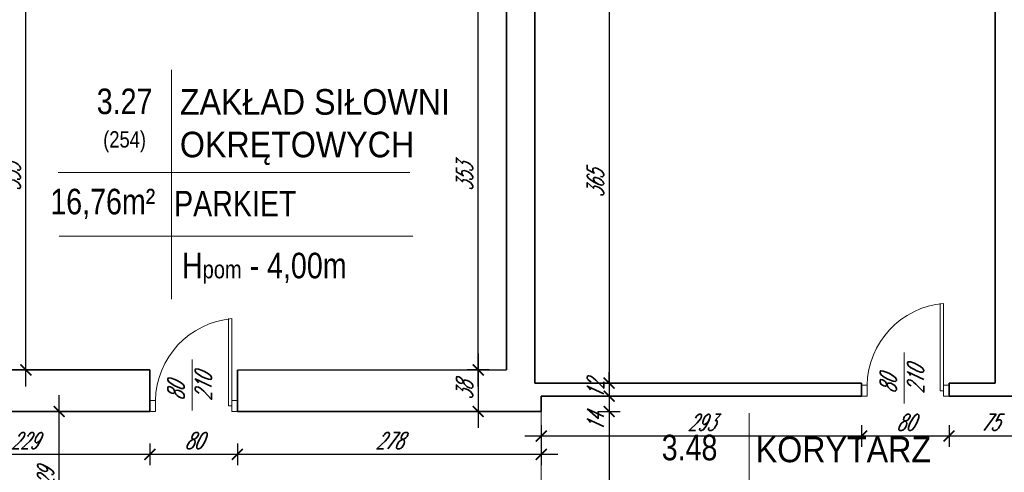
# Model space of a CAD drawing. Header units: millimetres. Extents: x 402 to 79005, y -7782 to 89952.
# Tile 53 of 256: x 23664 to 24565, y 17181 to 17595. Entities that reach past the tile are written whole.
import ezdxf

# ---------------------------------------------------------------- set-up
doc = ezdxf.new("R2010")
doc.units = ezdxf.units.MM
doc.header["$LTSCALE"] = 10
doc.linetypes.add('DASHED', pattern=[19.05, 12.7, -6.35])
doc.layers.get('0').update_dxf_attribs({"lineweight": 0})
doc.layers.get('Defpoints').update_dxf_attribs({"color": 253})
for name, color, linetype, lineweight in [('01 parter - ściany', 253, 'Continuous', 35), ('03_drzwi', 253, 'Continuous', 15), ('04-2_nad', 253, 'DASHED', 5), ('05-01_wymiary', 253, 'Continuous', 5), ('05-03_opis', 253, 'Continuous', 5)]:
    doc.layers.add(name, color=color, linetype=linetype, lineweight=lineweight)
doc.styles.add('ariel', font='ARIAL.TTF', dxfattribs={"width": 0.8})
doc.styles.add('ariel_wym', font='simplex.shx', dxfattribs={"width": 0.65, "oblique": 25})
doc.dimstyles.new('ariel 50 wnętrze', dxfattribs={"dimtxt": 15, "dimasz": 10, "dimexe": 10, "dimexo": 0, "dimgap": 5, "dimtad": 1, "dimdec": 1, "dimrnd": 0.5, "dimtxsty": 'ariel_wym', "dimblk": 'ARCHTICK', "dimcen": 2.5, "dimdle": 15, "dimazin": 0, "dimtfac": 1, "dimtdec": 1, "dimtix": 1, "dimtmove": 0, "dimatfit": 3, "dimldrblk": 'DOT', "dimfxl": 0, "dimarcsym": 0})

# ---------------------------------------------------------------- blocks, each defined once
blk = doc.blocks.new('_ArchTick')
at = {"color": 0, "linetype": 'ByBlock', "const_width": 0.15}
blk.add_lwpolyline([(-0.5, -0.5), (0.5, 0.5)], dxfattribs=at)
blk = doc.blocks.new('*D2921')
at = {"layer": '05-01_wymiary', "color": 0, "lineweight": -2}
for p, q in [((23700.23, 17092.4), (23700.23, 17251.4)), ((23700.23, 17236.4), (23690.23, 17236.4)), ((23700.23, 17107.4), (23690.23, 17107.4))]:
    blk.add_line(p, q, dxfattribs=at)
at = {"layer": 'Defpoints', "color": 0, "lineweight": 0}
for p in [(23700.23, 17236.4), (23700.23, 17236.4), (23700.23, 17107.4)]:
    blk.add_point(p, dxfattribs=at)
at = {"layer": '05-01_wymiary', "color": 0, "lineweight": -2, "xscale": 10, "yscale": 10, "zscale": 10}
for p, rotation in [((23700.23, 17236.4), 90), ((23700.23, 17107.4), 270)]:
    blk.add_blockref('_ArchTick', p, dxfattribs=dict(at, rotation=rotation))
at = {"layer": '05-01_wymiary', "color": 0, "insert": (23687.73, 17171.9), "char_height": 15, "attachment_point": 5, "rotation": 90, "style": 'ariel_wym'}
blk.add_mtext('129', dxfattribs=at)
blk = doc.blocks.new('_Dot')
at = {"color": 0, "linetype": 'ByBlock', "lineweight": -2}
blk.add_line((-0.5, 0), (-1, 0), dxfattribs=at)
at = {"color": 0, "linetype": 'ByBlock', "const_width": 0.5}
blk.add_lwpolyline([(-0.25, 0, 1), (0.25, 0, 1)], format="xyb", close=True, dxfattribs=at)
blk = doc.blocks.new('*D2928')
at = {"layer": '05-01_wymiary', "color": 0, "lineweight": -2}
for p, q in [((24514.17, 17223.86), (24514.17, 17203.86)), ((24589.17, 17223.86), (24589.17, 17203.86)), ((24604.17, 17213.86), (24499.17, 17213.86))]:
    blk.add_line(p, q, dxfattribs=at)
at = {"layer": 'Defpoints', "color": 0, "lineweight": 0}
for p in [(24514.17, 17250.4), (24589.17, 17250.4), (24514.17, 17213.86)]:
    blk.add_point(p, dxfattribs=at)
at = {"layer": '05-01_wymiary', "color": 0, "lineweight": -2, "xscale": 10, "yscale": 10, "zscale": 10, "rotation": 180}
blk.add_blockref('_ArchTick', (24514.17, 17213.86), dxfattribs=at)
at = {"layer": '05-01_wymiary', "color": 0, "lineweight": -2, "xscale": 10, "yscale": 10, "zscale": 10}
blk.add_blockref('_ArchTick', (24589.17, 17213.86), dxfattribs=at)
at = {"layer": '05-01_wymiary', "color": 0, "insert": (24551.67, 17226.36), "char_height": 15, "attachment_point": 5, "style": 'ariel_wym'}
blk.add_mtext('75', dxfattribs=at)
blk = doc.blocks.new('*D2929')
at = {"layer": '05-01_wymiary', "color": 0, "lineweight": -2}
for p, q in [((24434.17, 17223.86), (24434.17, 17203.86)), ((24514.17, 17223.86), (24514.17, 17203.86)), ((24529.17, 17213.86), (24419.17, 17213.86))]:
    blk.add_line(p, q, dxfattribs=at)
at = {"layer": 'Defpoints', "color": 0, "lineweight": 0}
for p in [(24434.17, 17250.4), (24514.17, 17250.4), (24434.17, 17213.86)]:
    blk.add_point(p, dxfattribs=at)
at = {"layer": '05-01_wymiary', "color": 0, "lineweight": -2, "xscale": 10, "yscale": 10, "zscale": 10, "rotation": 180}
blk.add_blockref('_ArchTick', (24434.17, 17213.86), dxfattribs=at)
at = {"layer": '05-01_wymiary', "color": 0, "lineweight": -2, "xscale": 10, "yscale": 10, "zscale": 10}
blk.add_blockref('_ArchTick', (24514.17, 17213.86), dxfattribs=at)
at = {"layer": '05-01_wymiary', "color": 0, "insert": (24474.17, 17226.36), "char_height": 15, "attachment_point": 5, "style": 'ariel_wym'}
blk.add_mtext('80', dxfattribs=at)
blk = doc.blocks.new('*D2930')
at = {"layer": '05-01_wymiary', "color": 0, "lineweight": -2}
for p, q in [((24141.17, 17223.86), (24141.17, 17203.86)), ((24434.17, 17223.86), (24434.17, 17203.86)), ((24449.17, 17213.86), (24126.17, 17213.86))]:
    blk.add_line(p, q, dxfattribs=at)
at = {"layer": 'Defpoints', "color": 0, "lineweight": 0}
for p in [(24434.17, 17250.4), (24141.17, 17236.4), (24141.17, 17213.86)]:
    blk.add_point(p, dxfattribs=at)
at = {"layer": '05-01_wymiary', "color": 0, "lineweight": -2, "xscale": 10, "yscale": 10, "zscale": 10, "rotation": 180}
blk.add_blockref('_ArchTick', (24141.17, 17213.86), dxfattribs=at)
at = {"layer": '05-01_wymiary', "color": 0, "lineweight": -2, "xscale": 10, "yscale": 10, "zscale": 10}
blk.add_blockref('_ArchTick', (24434.17, 17213.86), dxfattribs=at)
at = {"layer": '05-01_wymiary', "color": 0, "insert": (24287.67, 17226.36), "char_height": 15, "attachment_point": 5, "style": 'ariel_wym'}
blk.add_mtext('293', dxfattribs=at)
blk = doc.blocks.new('*D2932')
at = {"layer": '05-01_wymiary', "color": 0, "lineweight": -2}
for p, q in [((24203.26, 17642.4), (24203.26, 17247.4)), ((24193.26, 17627.4), (24213.26, 17627.4)), ((24193.26, 17262.4), (24213.26, 17262.4))]:
    blk.add_line(p, q, dxfattribs=at)
at = {"layer": 'Defpoints', "color": 0, "lineweight": 0}
for p in [(24160.23, 17627.4), (24135.23, 17262.4), (24203.26, 17262.4)]:
    blk.add_point(p, dxfattribs=at)
at = {"layer": '05-01_wymiary', "color": 0, "lineweight": -2, "xscale": 10, "yscale": 10, "zscale": 10}
for p, rotation in [((24203.26, 17627.4), 90), ((24203.26, 17262.4), 270)]:
    blk.add_blockref('_ArchTick', p, dxfattribs=dict(at, rotation=rotation))
at = {"layer": '05-01_wymiary', "color": 0, "insert": (24190.76, 17444.9), "char_height": 15, "attachment_point": 5, "rotation": 90, "style": 'ariel_wym'}
blk.add_mtext('365', dxfattribs=at)
blk = doc.blocks.new('*D2933')
at = {"layer": '05-01_wymiary', "color": 0, "lineweight": -2}
for p, q in [((24203.26, 17262.4), (24203.26, 17272.4)), ((24193.26, 17262.4), (24213.26, 17262.4)), ((24203.26, 17262.4), (24203.26, 17250.4)), ((24193.26, 17250.4), (24213.26, 17250.4)), ((24203.26, 17250.4), (24203.26, 17240.4))]:
    blk.add_line(p, q, dxfattribs=at)
at = {"layer": 'Defpoints', "color": 0, "lineweight": 0}
for p in [(24135.23, 17262.4), (24141.17, 17250.4), (24203.26, 17250.4)]:
    blk.add_point(p, dxfattribs=at)
at = {"layer": '05-01_wymiary', "color": 0, "lineweight": -2, "xscale": 10, "yscale": 10, "zscale": 10}
for p, rotation in [((24203.26, 17262.4), 270), ((24203.26, 17250.4), 90)]:
    blk.add_blockref('_ArchTick', p, dxfattribs=dict(at, rotation=rotation))
at = {"layer": '05-01_wymiary', "color": 0, "insert": (24190.76, 17256.4), "char_height": 15, "attachment_point": 5, "rotation": 90, "style": 'ariel_wym'}
blk.add_mtext('12', dxfattribs=at)
blk = doc.blocks.new('*D2934')
at = {"layer": '05-01_wymiary', "color": 0, "lineweight": -2}
for p, q in [((24203.26, 17265.4), (24203.26, 17221.4)), ((24193.26, 17250.4), (24213.26, 17250.4)), ((24193.26, 17236.4), (24213.26, 17236.4))]:
    blk.add_line(p, q, dxfattribs=at)
at = {"layer": 'Defpoints', "color": 0, "lineweight": 0}
for p in [(24141.17, 17250.4), (24141.17, 17236.4), (24203.26, 17236.4)]:
    blk.add_point(p, dxfattribs=at)
at = {"layer": '05-01_wymiary', "color": 0, "lineweight": -2, "xscale": 10, "yscale": 10, "zscale": 10}
for p, rotation in [((24203.26, 17250.4), 90), ((24203.26, 17236.4), 270)]:
    blk.add_blockref('_ArchTick', p, dxfattribs=dict(at, rotation=rotation))
at = {"layer": '05-01_wymiary', "color": 0, "insert": (24190.76, 17226.4), "char_height": 15, "attachment_point": 5, "rotation": 90, "style": 'ariel_wym'}
blk.add_mtext('14', dxfattribs=at)
blk = doc.blocks.new('*D2935')
at = {"layer": '05-01_wymiary', "color": 0, "lineweight": -2}
for p, q in [((24203.26, 17251.4), (24203.26, 17026.4)), ((24193.26, 17236.4), (24213.26, 17236.4)), ((24198.88, 17041.4), (24213.26, 17041.4))]:
    blk.add_line(p, q, dxfattribs=at)
at = {"layer": 'Defpoints', "color": 0, "lineweight": 0}
for p in [(24141.17, 17236.4), (24198.88, 17041.4), (24203.26, 17041.4)]:
    blk.add_point(p, dxfattribs=at)
at = {"layer": '05-01_wymiary', "color": 0, "lineweight": -2, "xscale": 10, "yscale": 10, "zscale": 10}
for p, rotation in [((24203.26, 17236.4), 90), ((24203.26, 17041.4), 270)]:
    blk.add_blockref('_ArchTick', p, dxfattribs=dict(at, rotation=rotation))
at = {"layer": '05-01_wymiary', "color": 0, "insert": (24190.76, 17138.9), "char_height": 15, "attachment_point": 5, "rotation": 90, "style": 'ariel_wym'}
blk.add_mtext('195', dxfattribs=at)
blk = doc.blocks.new('*D2936')
at = {"layer": '05-01_wymiary', "color": 0, "lineweight": -2}
for p, q in [((23863.17, 17207.09), (23863.17, 17187.09)), ((24141.17, 17207.09), (24141.17, 17187.09)), ((24156.17, 17197.09), (23848.17, 17197.09))]:
    blk.add_line(p, q, dxfattribs=at)
at = {"layer": 'Defpoints', "color": 0, "lineweight": 0}
for p in [(23863.17, 17236.14), (24141.17, 17236.4), (23863.17, 17197.09)]:
    blk.add_point(p, dxfattribs=at)
at = {"layer": '05-01_wymiary', "color": 0, "lineweight": -2, "xscale": 10, "yscale": 10, "zscale": 10, "rotation": 180}
blk.add_blockref('_ArchTick', (23863.17, 17197.09), dxfattribs=at)
at = {"layer": '05-01_wymiary', "color": 0, "lineweight": -2, "xscale": 10, "yscale": 10, "zscale": 10}
blk.add_blockref('_ArchTick', (24141.17, 17197.09), dxfattribs=at)
at = {"layer": '05-01_wymiary', "color": 0, "insert": (24002.17, 17209.59), "char_height": 15, "attachment_point": 5, "style": 'ariel_wym'}
blk.add_mtext('278', dxfattribs=at)
blk = doc.blocks.new('*D2937')
at = {"layer": '05-01_wymiary', "color": 0, "lineweight": -2}
for p, q in [((23783.17, 17207.09), (23783.17, 17187.09)), ((23863.17, 17207.09), (23863.17, 17187.09)), ((23878.17, 17197.09), (23768.17, 17197.09))]:
    blk.add_line(p, q, dxfattribs=at)
at = {"layer": 'Defpoints', "color": 0, "lineweight": 0}
for p in [(23783.17, 17236.4), (23863.17, 17236.14), (23783.17, 17197.09)]:
    blk.add_point(p, dxfattribs=at)
at = {"layer": '05-01_wymiary', "color": 0, "lineweight": -2, "xscale": 10, "yscale": 10, "zscale": 10, "rotation": 180}
blk.add_blockref('_ArchTick', (23783.17, 17197.09), dxfattribs=at)
at = {"layer": '05-01_wymiary', "color": 0, "lineweight": -2, "xscale": 10, "yscale": 10, "zscale": 10}
blk.add_blockref('_ArchTick', (23863.17, 17197.09), dxfattribs=at)
at = {"layer": '05-01_wymiary', "color": 0, "insert": (23823.17, 17209.59), "char_height": 15, "attachment_point": 5, "style": 'ariel_wym'}
blk.add_mtext('80', dxfattribs=at)
blk = doc.blocks.new('*D2938')
at = {"layer": '05-01_wymiary', "color": 0, "lineweight": -2}
for p, q in [((23554.17, 17207.09), (23554.17, 17187.09)), ((23783.17, 17207.09), (23783.17, 17187.09)), ((23798.17, 17197.09), (23539.17, 17197.09))]:
    blk.add_line(p, q, dxfattribs=at)
at = {"layer": 'Defpoints', "color": 0, "lineweight": 0}
for p in [(23554.17, 17236.4), (23783.17, 17236.4), (23554.17, 17197.09)]:
    blk.add_point(p, dxfattribs=at)
at = {"layer": '05-01_wymiary', "color": 0, "lineweight": -2, "xscale": 10, "yscale": 10, "zscale": 10, "rotation": 180}
blk.add_blockref('_ArchTick', (23554.17, 17197.09), dxfattribs=at)
at = {"layer": '05-01_wymiary', "color": 0, "lineweight": -2, "xscale": 10, "yscale": 10, "zscale": 10}
blk.add_blockref('_ArchTick', (23783.17, 17197.09), dxfattribs=at)
at = {"layer": '05-01_wymiary', "color": 0, "insert": (23668.67, 17209.59), "char_height": 15, "attachment_point": 5, "style": 'ariel_wym'}
blk.add_mtext('229', dxfattribs=at)
blk = doc.blocks.new('*D2943')
at = {"layer": '05-01_wymiary', "color": 0, "lineweight": -2}
for p, q in [((23669.68, 17259.4), (23669.68, 17642.4)), ((23659.68, 17627.4), (23679.68, 17627.4)), ((23659.68, 17274.4), (23679.68, 17274.4))]:
    blk.add_line(p, q, dxfattribs=at)
at = {"layer": 'Defpoints', "color": 0, "lineweight": 0}
for p in [(23640.23, 17627.4), (23669.68, 17627.4), (23640.23, 17274.4)]:
    blk.add_point(p, dxfattribs=at)
at = {"layer": '05-01_wymiary', "color": 0, "lineweight": -2, "xscale": 10, "yscale": 10, "zscale": 10}
for p, rotation in [((23669.68, 17627.4), 90), ((23669.68, 17274.4), 270)]:
    blk.add_blockref('_ArchTick', p, dxfattribs=dict(at, rotation=rotation))
at = {"layer": '05-01_wymiary', "color": 0, "insert": (23657.18, 17450.9), "char_height": 15, "attachment_point": 5, "rotation": 90, "style": 'ariel_wym'}
blk.add_mtext('353', dxfattribs=at)
blk = doc.blocks.new('*D2944')
at = {"layer": '05-01_wymiary', "color": 0, "lineweight": -2}
for p, q in [((24083.47, 17259.4), (24083.47, 17642.4)), ((24093.47, 17627.4), (24073.47, 17627.4)), ((24093.47, 17274.4), (24073.47, 17274.4))]:
    blk.add_line(p, q, dxfattribs=at)
at = {"layer": 'Defpoints', "color": 0, "lineweight": 0}
for p in [(24083.47, 17627.4), (24109.23, 17627.4), (24109.23, 17274.4)]:
    blk.add_point(p, dxfattribs=at)
at = {"layer": '05-01_wymiary', "color": 0, "lineweight": -2, "xscale": 10, "yscale": 10, "zscale": 10}
for p, rotation in [((24083.47, 17627.4), 90), ((24083.47, 17274.4), 270)]:
    blk.add_blockref('_ArchTick', p, dxfattribs=dict(at, rotation=rotation))
at = {"layer": '05-01_wymiary', "color": 0, "insert": (24070.97, 17450.9), "char_height": 15, "attachment_point": 5, "rotation": 90, "style": 'ariel_wym'}
blk.add_mtext('353', dxfattribs=at)
blk = doc.blocks.new('*D2947')
at = {"layer": '05-01_wymiary', "color": 0, "lineweight": -2}
for p, q in [((24083.47, 17289.4), (24083.47, 17221.4)), ((24093.47, 17274.4), (24073.47, 17274.4)), ((24093.47, 17236.4), (24073.47, 17236.4))]:
    blk.add_line(p, q, dxfattribs=at)
at = {"layer": 'Defpoints', "color": 0, "lineweight": 0}
for p in [(24109.23, 17274.4), (24083.47, 17236.4), (24141.17, 17236.4)]:
    blk.add_point(p, dxfattribs=at)
at = {"layer": '05-01_wymiary', "color": 0, "lineweight": -2, "xscale": 10, "yscale": 10, "zscale": 10}
for p, rotation in [((24083.47, 17274.4), 90), ((24083.47, 17236.4), 270)]:
    blk.add_blockref('_ArchTick', p, dxfattribs=dict(at, rotation=rotation))
at = {"layer": '05-01_wymiary', "color": 0, "insert": (24070.97, 17255.4), "char_height": 15, "attachment_point": 5, "rotation": 90, "style": 'ariel_wym'}
blk.add_mtext('38', dxfattribs=at)

msp = doc.modelspace()

# ---------------------------------------------------------------- linework, layer by layer
at = {"layer": '01 parter - ściany'}
for p, q in [((24556.226, 17773.403), (24556.226, 17262.403)), ((24109.226, 17627.403), (24109.226, 17274.403)), ((24135.226, 17627.403), (24135.226, 17262.403)), ((23783.166, 17274.403), (23640.226, 17274.403)), ((23783.166, 17236.403), (23783.166, 17274.403)), ((24109.226, 17274.403), (23863.166, 17274.136)), ((23863.166, 17236.136), (23863.166, 17274.136)), ((24135.226, 17262.403), (24434.166, 17262.403)), ((24434.166, 17250.403), (24434.166, 17262.403)), ((24514.166, 17262.403), (24556.226, 17262.403)), ((24514.166, 17250.403), (24514.166, 17262.403)), ((24141.166, 17250.403), (24434.166, 17250.403)), ((24141.166, 17250.403), (24141.166, 17236.403)), ((24514.166, 17250.403), (24589.166, 17250.403)), ((23783.166, 17236.403), (23554.166, 17236.403)), ((24141.166, 17236.403), (23863.166, 17236.403))]:
    msp.add_line(p, q, dxfattribs=at)
at = {"layer": '03_drzwi'}
for p, q in [((24506.166, 17255.403), (24506.196, 17335.403)), ((24509.166, 17255.403), (24509.166, 17335.403)), ((24509.166, 17255.403), (24509.166, 17335.403)), ((23855.166, 17241.403), (23855.196, 17321.403)), ((23858.166, 17241.403), (23858.166, 17321.403)), ((23858.166, 17241.403), (23858.166, 17321.403)), ((23821.738, 17237.274), (23821.738, 17283.921)), ((24473.141, 17243.812), (24473.141, 17290.459)), ((24439.166, 17260.403), (24434.166, 17260.403)), ((24439.166, 17250.403), (24439.166, 17260.403)), ((24514.166, 17260.403), (24509.166, 17260.403)), ((24509.166, 17260.403), (24509.166, 17250.403)), ((24434.166, 17250.403), (24439.166, 17250.403)), ((24509.166, 17255.403), (24506.166, 17255.403)), ((24509.166, 17250.403), (24514.166, 17250.403)), ((23788.166, 17246.403), (23783.166, 17246.403)), ((23788.166, 17236.403), (23788.166, 17246.403)), ((23858.166, 17241.403), (23855.166, 17241.403)), ((23863.166, 17246.403), (23858.166, 17246.403)), ((23858.166, 17246.403), (23858.166, 17236.403)), ((23783.166, 17236.403), (23788.166, 17236.403)), ((23858.166, 17236.403), (23863.166, 17236.403))]:
    msp.add_line(p, q, dxfattribs=at)
for centre in [(24515.905, 17258.947), (23864.905, 17244.947)]:
    msp.add_arc(centre, 76.753, 95.037027, 178.912841, dxfattribs=at)
at = {"layer": '04-2_nad'}
msp.add_line((24141.166, 17236.403), (24141.166, 17038.403), dxfattribs=at)
at = {"layer": '05-03_opis'}
for p, q in [((23802.982, 17549.361), (23802.982, 17339.195)), ((23699.235, 17455.405), (24020.913, 17455.405)), ((23700.014, 17397.048), (24023.792, 17397.048)), ((24331.272, 17234.855), (24331.272, 17063.705))]:
    msp.add_line(p, q, dxfattribs=at)

# ---------------------------------------------------------------- texts
at = {"layer": '03_drzwi', "char_height": 15, "width": 160.59049, "attachment_point": 7, "rotation": 90, "style": 'ariel_wym'}
for insert in [(24491.016, 17252.748), (23839.613, 17246.21)]:
    msp.add_mtext('80\\P210', dxfattribs=dict(at, insert=insert))
at = {"layer": '05-03_opis', "char_height": 23.4234, "style": 'ariel'}
for s, insert, width, attachment_point in [('{\\fArial|b0|i0|c238|p34;3.27\\P\\H0.6404x;(254)}', (23760.02, 17502.909), 108.9126, 5), ('\\W0.9;{\\fArial|b0|i0|c238|p34;ZAKŁAD SIŁOWNI\\POKRĘTOWYCH}', (23810.586, 17496.895), 356.6375, 4), ('{\\fArial|b0|i0|c238|p34;16,76m²}', (23740.086, 17426.502), 108.9126, 5), ('{\\fArial|b0|i0|c238|p34;PARKIET}', (23805.252, 17426.777), 322.789, 4), ('{\\fArial|b0|i0|c238|p34; H\\H0.7x;pom\\H1.429x; - 4,00m}', (23805.252, 17367.594), 322.789, 4), ('{\\fArial|b0|i0|c238|p34;3.48}', (24276.816, 17203.192), 108.9126, 5), ('\\W0.9;{\\fArial|b0|i0|c238|p34;KORYTARZ}', (24337.376, 17201.45), 356.6375, 4)]:
    msp.add_mtext(s, dxfattribs=dict(at, insert=insert, width=width, attachment_point=attachment_point))
at = {"layer": '05-03_opis', "char_height": 15, "width": 322.789, "attachment_point": 4, "rotation": 90, "style": 'ariel'}
for s, insert in [(' H{\\H0.7x;pom\\H1.429x; - 3,86m}', (24127.532, 17071.349)), ('{\\fArial|b0|i0|c238|p34; H\\H0.7x;pom\\H1.429x; - 2,70m}', (24152.434, 17071.349))]:
    msp.add_mtext(s, dxfattribs=dict(at, insert=insert))

# ---------------------------------------------------------------- dimensions: what is measured, and where the dimension line sits
at = {"layer": '05-01_wymiary'}
for base, p1, p2, picture, middle in [((23669.678, 17627.403), (23640.226, 17274.403), (23640.226, 17627.403), '*D2943', (23657.178, 17450.903)), ((24083.468, 17627.403), (24109.226, 17274.403), (24109.226, 17627.403), '*D2944', (24070.968, 17450.903))]:
    dim = msp.add_linear_dim(base=base, p1=p1, p2=p2, angle=90, dimstyle='ariel 50 wnętrze', dxfattribs=at)
    dim.commit()
    dim.dimension.update_dxf_attribs({"geometry": picture, "text_midpoint": middle})
for base, p1, p2, picture, middle in [((24203.258, 17262.403), (24160.226, 17627.403), (24135.226, 17262.403), '*D2932', (24190.758, 17444.903)), ((24083.468, 17236.403), (24109.226, 17274.403), (24141.166, 17236.403), '*D2947', (24070.968, 17255.403)), ((24203.258, 17250.403), (24135.226, 17262.403), (24141.166, 17250.403), '*D2933', (24190.758, 17256.403)), ((23700.226, 17236.403), (23700.226, 17107.403), (23700.226, 17236.403), '*D2921', (23687.726, 17171.903)), ((24203.258, 17041.403), (24141.166, 17236.403), (24198.884, 17041.403), '*D2935', (24190.758, 17138.903))]:
    dim = msp.add_linear_dim(base=base, p1=p1, p2=p2, angle=90, dimstyle='ariel 50 wnętrze', override={"dimtmove": 1}, dxfattribs=at)
    dim.commit()
    dim.dimension.update_dxf_attribs({"geometry": picture, "text_midpoint": middle})
dim = msp.add_linear_dim(base=(24203.258, 17236.403), p1=(24141.166, 17250.403), p2=(24141.166, 17236.403), angle=90, dimstyle='ariel 50 wnętrze', override={"dimtmove": 1}, dxfattribs=at)
dim.commit()
dim.dimension.update_dxf_attribs({"geometry": '*D2934', "text_midpoint": (24203.258, 17226.403), "dimtype": 160})
for base, p1, p2, picture, middle in [((24141.166, 17213.858), (24434.166, 17250.403), (24141.166, 17236.403), '*D2930', (24287.666, 17226.358)), ((24434.166, 17213.858), (24514.166, 17250.403), (24434.166, 17250.403), '*D2929', (24474.166, 17226.358)), ((24514.166, 17213.858), (24589.166, 17250.403), (24514.166, 17250.403), '*D2928', (24551.666, 17226.358)), ((23554.166, 17197.086), (23783.166, 17236.403), (23554.166, 17236.403), '*D2938', (23668.666, 17209.586)), ((23783.166, 17197.086), (23863.166, 17236.136), (23783.166, 17236.403), '*D2937', (23823.166, 17209.586))]:
    dim = msp.add_linear_dim(base=base, p1=p1, p2=p2, dimstyle='ariel 50 wnętrze', override={"dimtmove": 1}, dxfattribs=at)
    dim.commit()
    dim.dimension.update_dxf_attribs({"geometry": picture, "text_midpoint": middle})
dim = msp.add_linear_dim(base=(23863.166, 17197.086), p1=(24141.166, 17236.403), p2=(23863.166, 17236.136), dimstyle='ariel 50 wnętrze', dxfattribs=at)
dim.commit()
dim.dimension.update_dxf_attribs({"geometry": '*D2936', "text_midpoint": (24002.166, 17209.586)})

doc.saveas('drawing.dxf')
